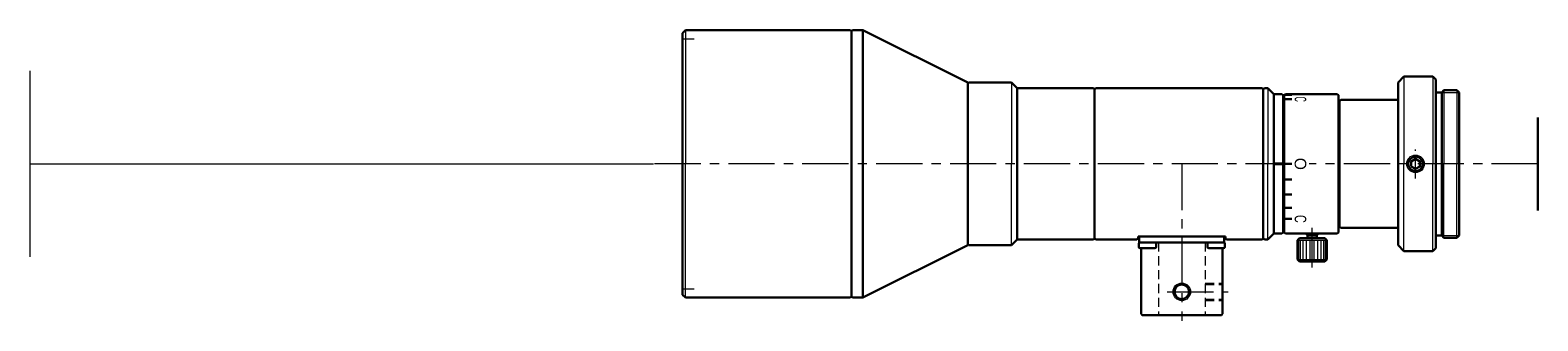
# Model space of a CAD drawing. Header units: millimetres. Extents: x -129 to 130, y 23 to 73.
import ezdxf
from ezdxf.enums import TextEntityAlignment as Align

# ---------------------------------------------------------------- set-up
doc = ezdxf.new("R2010")
doc.units = ezdxf.units.MM
doc.header["$LTSCALE"] = 0.25
doc.linetypes.add('CENTER', pattern=[50.8, 31.75, -6.35, 6.35, -6.35])
doc.linetypes.add('HIDDEN', pattern=[9.525, 6.35, -3.175])
doc.layers.add('00_補助線', color=252, linetype='Continuous', lineweight=0, plot=False)
for name, color, linetype, lineweight in [('01_中心線', 1, 'CENTER', 20), ('03_寸法・文字', 50, 'Continuous', 20), ('Cﾏｳﾝﾄ', 7, 'Continuous', 30), ('iris＆image_circle', 7, 'Continuous', 30), ('画層1', 7, 'Continuous', 30), ('ﾋﾞｽ・ﾈｼﾞ', 7, 'Continuous', 30)]:
    doc.layers.add(name, color=color, linetype=linetype, lineweight=lineweight)
doc.styles.add('VS Standard', font='txt', dxfattribs={"height": 3})

# ---------------------------------------------------------------- blocks, each defined once
blk = doc.blocks.new('HM30##')
at = {"layer": '画層1'}
blk.add_lwpolyline([(-0.75, -0.43), (0, -0.87), (0.75, -0.43), (0.75, 0.43), (0, 0.87), (-0.75, 0.43)], close=True, dxfattribs=at)
at = {"layer": '画層1', "lineweight": 9}
blk.add_circle((0, 0), 1.5, dxfattribs=at)
at = {"layer": '画層1'}
blk.add_circle((0, 0), 1.25, dxfattribs=at)

msp = doc.modelspace()

# ---------------------------------------------------------------- hatches: boundary and pattern name
at = {"layer": '03_寸法・文字'}
h = msp.add_hatch(color=256, dxfattribs=at)
h.dxf.hatch_style = 1
h.paths.add_polyline_path([(86.67, 61.9), (86.67, 61.8), (87.97, 61.8), (87.97, 61.9)])
h = msp.add_hatch(color=256, dxfattribs=at)
h.dxf.hatch_style = 1
h.paths.add_polyline_path([(86.67, 61.23), (86.67, 61.03), (87.97, 61.03), (87.97, 61.23)])
h = msp.add_hatch(color=256, dxfattribs=at)
h.dxf.hatch_style = 1
h.paths.add_polyline_path([(86.47, 50.25), (84.97, 50.25), (84.97, 49.75), (86.47, 49.75)])
h = msp.add_hatch(color=256, dxfattribs=at)
h.dxf.hatch_style = 1
h.paths.add_polyline_path([(86.67, 50.15), (86.67, 49.85), (87.97, 49.85), (87.97, 50.15)])
h = msp.add_hatch(color=256, dxfattribs=at)
h.dxf.hatch_style = 1
h.paths.add_polyline_path([(86.67, 47.45), (86.67, 47.15), (87.97, 47.15), (87.97, 47.45)])
h = msp.add_hatch(color=256, dxfattribs=at)
h.dxf.hatch_style = 1
h.paths.add_polyline_path([(86.67, 44.89), (86.67, 44.59), (87.97, 44.59), (87.97, 44.89)])
h = msp.add_hatch(color=256, dxfattribs=at)
h.dxf.hatch_style = 1
h.paths.add_polyline_path([(86.67, 42.6), (86.67, 42.3), (87.97, 42.3), (87.97, 42.6)])
h = msp.add_hatch(color=256, dxfattribs=at)
h.dxf.hatch_style = 1
h.paths.add_polyline_path([(86.67, 40.64), (86.67, 40.44), (87.97, 40.44), (87.97, 40.64)])

# ---------------------------------------------------------------- linework, layer by layer
at = {"layer": '00_補助線'}
for p, q in [((-16.74, 71.5), (-14.74, 71.5)), ((-128.9, 34), (-128.9, 66)), ((-128.9, 50), (-21.74, 50)), ((-16.74, 28.5), (-14.74, 28.5))]:
    msp.add_line(p, q, dxfattribs=at)
at = {"layer": '00_補助線', "lineweight": 30}
for p, q in [((86.67, 61.85), (87.97, 61.85)), ((86.67, 61.13), (87.97, 61.13)), ((86.67, 50), (87.97, 50)), ((86.67, 47.3), (87.97, 47.3)), ((86.67, 44.74), (87.97, 44.74)), ((86.67, 42.45), (87.97, 42.45)), ((86.67, 40.54), (87.97, 40.54))]:
    msp.add_line(p, q, dxfattribs=at)
at = {"layer": '01_中心線'}
for p, q in [((87.97, 50), (-21.74, 50)), ((62.56, 50), (29.76, 50)), ((69.06, 50), (69.06, 23)), ((130.26, 50), (90.94, 50)), ((91.47, 32.2), (91.47, 39)), ((66.56, 28), (77.06, 28))]:
    msp.add_line(p, q, dxfattribs=at)
at = {"layer": 'Cﾏｳﾝﾄ', "color": 1, "linetype": 'CENTER', "lineweight": 20, "ltscale": 0.5}
msp.add_line((109.24, 47.5), (109.24, 52.5), dxfattribs=at)
at = {"layer": 'iris＆image_circle'}
msp.add_line((130.26, 42), (130.26, 58), dxfattribs=at)
at = {"layer": '画層1'}
for p, q in [((-16.74, 72.5), (-16.24, 73)), ((-16.24, 73), (12.06, 73)), ((12.06, 73), (12.26, 72.8)), ((12.26, 72.8), (12.46, 73)), ((12.26, 72.8), (12.26, 50)), ((12.46, 73), (14.26, 73)), ((14.26, 73), (32.26, 64)), ((14.26, 73), (14.26, 50)), ((-16.74, 50), (-16.74, 72.5)), ((32.26, 64), (32.26, 50)), ((32.26, 63.8), (32.46, 64)), ((32.46, 64), (39.76, 64)), ((39.76, 64), (40.76, 63)), ((40.76, 63), (53.86, 63)), ((40.76, 63), (40.76, 50)), ((53.86, 63), (54.06, 62.8)), ((54.06, 62.8), (54.06, 50)), ((83.07, 62.8), (83.27, 63)), ((83.07, 62.8), (83.07, 50)), ((83.27, 63), (83.87, 63)), ((84.87, 62), (83.87, 63)), ((113.74, 62.3), (113.74, 50)), ((84.87, 62), (86.27, 62)), ((84.87, 62), (84.87, 50)), ((86.27, 62), (86.47, 61.8)), ((86.47, 61.8), (86.47, 50)), ((86.47, 61), (86.67, 61.2)), ((86.67, 61.8), (86.87, 62)), ((86.67, 50), (86.67, 61.8)), ((86.87, 62), (95.77, 62)), ((95.77, 62), (95.97, 61.8)), ((95.97, 61.8), (95.97, 50)), ((95.97, 60.75), (96.17, 60.75)), ((96.37, 61), (96.17, 60.8)), ((96.17, 50), (96.17, 60.8)), ((96.37, 61), (106.24, 61)), ((-16.74, 50), (-16.74, 27.5)), ((12.26, 27.2), (12.26, 50)), ((14.26, 27), (14.26, 50)), ((32.26, 36), (32.26, 50)), ((40.76, 37), (40.76, 50)), ((54.06, 37.2), (54.06, 50)), ((83.07, 37.2), (83.07, 50)), ((84.87, 38), (84.87, 50)), ((86.47, 38.2), (86.47, 50)), ((86.67, 50), (86.67, 38.2)), ((95.97, 38.2), (95.97, 50)), ((96.17, 50), (96.17, 39.2)), ((113.74, 37.7), (113.74, 50)), ((86.47, 39), (86.67, 38.8)), ((95.97, 39.25), (96.17, 39.25)), ((96.37, 39), (96.17, 39.2)), ((96.37, 39), (106.24, 39)), ((39.76, 36), (40.76, 37)), ((40.76, 37), (53.86, 37)), ((53.86, 37), (54.06, 37.2)), ((61.76, 37.5), (61.76, 36.5)), ((61.76, 36.5), (76.36, 36.5)), ((61.91, 36.5), (64.41, 36.5)), ((73.71, 36.5), (76.21, 36.5)), ((76.36, 37.5), (76.36, 36.5)), ((83.07, 37.2), (83.27, 37)), ((83.27, 37), (83.87, 37)), ((84.87, 38), (83.87, 37)), ((84.87, 38), (86.27, 38)), ((86.27, 38), (86.47, 38.2)), ((86.67, 38.2), (86.87, 38)), ((86.87, 38), (95.77, 38)), ((89.29, 37.2), (88.97, 36.88)), ((88.97, 36.88), (88.97, 33.53)), ((89.29, 37.2), (93.64, 37.2)), ((90.47, 38), (90.47, 37.9)), ((90.67, 37.7), (90.47, 37.9)), ((90.67, 37.7), (90.67, 37.2)), ((90.67, 37.7), (92.27, 37.7)), ((92.47, 37.9), (92.27, 37.7)), ((92.27, 37.7), (92.27, 37.2)), ((92.47, 38), (92.47, 37.9)), ((93.64, 37.2), (93.97, 36.88)), ((93.97, 36.88), (93.97, 33.53)), ((95.77, 38), (95.97, 38.2)), ((14.26, 27), (32.26, 36)), ((32.26, 36.2), (32.46, 36)), ((32.46, 36), (39.76, 36)), ((61.66, 35.75), (61.66, 36.25)), ((61.91, 35.5), (64.41, 35.5)), ((62.06, 35.5), (62.06, 24.2)), ((64.66, 35.75), (64.66, 36.25)), ((73.46, 35.75), (73.46, 36.25)), ((73.71, 35.5), (76.21, 35.5)), ((76.06, 35.5), (76.06, 24.2)), ((76.46, 35.75), (76.46, 36.25)), ((89.29, 33.2), (88.97, 33.53)), ((89.29, 33.2), (93.64, 33.2)), ((93.64, 33.2), (93.97, 33.53)), ((-16.74, 27.5), (-16.24, 27)), ((-16.24, 27), (12.06, 27)), ((12.06, 27), (12.26, 27.2)), ((12.26, 27.2), (12.46, 27)), ((12.46, 27), (14.26, 27)), ((62.06, 24.2), (62.26, 24)), ((62.26, 24), (69.06, 24)), ((75.86, 24), (69.06, 24)), ((76.06, 24.2), (75.86, 24))]:
    msp.add_line(p, q, dxfattribs=at)
at = {"layer": '画層1', "lineweight": 9}
for p, q in [((-16.24, 73), (-16.24, 50)), ((112.24, 65), (112.24, 50)), ((114.13, 62.7), (114.13, 50)), ((116.34, 62.7), (116.34, 50)), ((-16.24, 27), (-16.24, 50)), ((112.24, 35), (112.24, 50)), ((114.13, 37.3), (114.13, 50)), ((116.34, 37.3), (116.34, 50)), ((88.97, 36.88), (93.97, 36.88)), ((89.16, 33.53), (89.16, 36.88)), ((89.48, 33.53), (89.48, 36.88)), ((89.95, 33.53), (89.95, 36.88)), ((90.47, 37.9), (92.47, 37.9)), ((90.51, 33.53), (90.51, 36.88)), ((91.14, 33.53), (91.14, 36.88)), ((91.79, 33.53), (91.79, 36.88)), ((92.42, 33.53), (92.42, 36.88)), ((92.99, 33.53), (92.99, 36.88)), ((93.45, 33.53), (93.45, 36.88)), ((93.78, 33.53), (93.78, 36.88)), ((88.97, 33.53), (93.97, 33.53))]:
    msp.add_line(p, q, dxfattribs=at)
at = {"layer": '画層1', "ltscale": 0.5}
for p, q in [((106.24, 64), (107.24, 65)), ((107.24, 65), (112.24, 65)), ((112.24, 65), (112.74, 64.5)), ((54.06, 62.8), (54.26, 63)), ((54.26, 63), (82.86, 63)), ((83.06, 62.8), (82.86, 63)), ((106.24, 64), (106.24, 50)), ((112.74, 64.5), (112.74, 50)), ((113.74, 62.3), (112.74, 62.3)), ((113.74, 62.3), (114.13, 62.7)), ((116.34, 62.7), (114.13, 62.7)), ((116.74, 62.3), (116.34, 62.7)), ((116.74, 50), (116.74, 62.3)), ((106.24, 36), (106.24, 50)), ((112.74, 35.5), (112.74, 50)), ((116.74, 50), (116.74, 37.7)), ((54.06, 37.2), (54.26, 37)), ((54.26, 37), (61.36, 37)), ((61.36, 37), (61.56, 37.2)), ((76.56, 37.5), (61.56, 37.5)), ((61.56, 37.2), (61.56, 37.5)), ((61.96, 36.5), (62.06, 36.5)), ((76.06, 36.5), (76.16, 36.5)), ((76.56, 37.2), (76.56, 37.5)), ((76.56, 37.2), (76.76, 37)), ((76.76, 37), (82.86, 37)), ((83.06, 37.2), (82.86, 37)), ((113.74, 37.7), (112.74, 37.7)), ((113.74, 37.7), (114.13, 37.3)), ((116.34, 37.3), (114.13, 37.3)), ((116.74, 37.7), (116.34, 37.3)), ((106.24, 36), (107.24, 35)), ((107.24, 35), (112.24, 35)), ((112.24, 35), (112.74, 35.5))]:
    msp.add_line(p, q, dxfattribs=at)
at = {"layer": '画層1', "lineweight": 20}
for p, q in [((107.24, 65), (107.24, 50)), ((39.76, 64), (39.76, 50)), ((83.87, 63), (83.87, 50)), ((39.76, 36), (39.76, 50)), ((83.87, 37), (83.87, 50)), ((107.24, 35), (107.24, 50)), ((90.67, 38), (90.67, 37.7)), ((92.27, 38), (92.27, 37.7))]:
    msp.add_line(p, q, dxfattribs=at)
at = {"layer": '画層1', "lineweight": 20, "ltscale": 0.5}
for p, q in [((113.74, 62.3), (116.74, 62.3)), ((113.74, 37.7), (116.74, 37.7))]:
    msp.add_line(p, q, dxfattribs=at)
at = {"layer": '画層1', "color": 3, "linetype": 'HIDDEN', "lineweight": 20}
for p, q in [((65.06, 36.5), (65.06, 24)), ((73.06, 36.5), (73.06, 24)), ((73.06, 29.5), (76.06, 29.5)), ((73.06, 29.25), (76.06, 29.25)), ((73.06, 26.75), (76.06, 26.75)), ((73.06, 26.5), (76.06, 26.5))]:
    msp.add_line(p, q, dxfattribs=at)
at = {"layer": '画層1', "lineweight": 9}
msp.add_circle((69.06, 28), 1.5, dxfattribs=at)
at = {"layer": '画層1'}
msp.add_circle((69.06, 28), 1.25, dxfattribs=at)
for centre, start, end in [((61.91, 36.25), 90, 180), ((64.41, 36.25), 0, 90), ((73.71, 36.25), 90, 180), ((76.21, 36.25), 0, 90), ((61.91, 35.75), 180, 270), ((64.41, 35.75), 270, 0), ((73.71, 35.75), 180, 270), ((76.21, 35.75), 270, 0)]:
    msp.add_arc(centre, 0.25, start, end, dxfattribs=at)

# ---------------------------------------------------------------- block references
at = {"layer": 'ﾋﾞｽ・ﾈｼﾞ'}
msp.add_blockref('HM30##', (109.24, 50), dxfattribs=at)

# ---------------------------------------------------------------- texts
at = {"layer": '03_寸法・文字', "style": 'VS Standard'}
for width, p in [(0.4, (90.46, 61.13)), (0.7, (90.46, 40.54))]:
    msp.add_text('C', height=2, rotation=270, dxfattribs=dict(at, width=width)).set_placement(p, align=Align.TOP_CENTER)
msp.add_text('O', height=2, rotation=270, dxfattribs=at).set_placement((90.46, 50), align=Align.TOP_CENTER)

doc.saveas('drawing.dxf')
